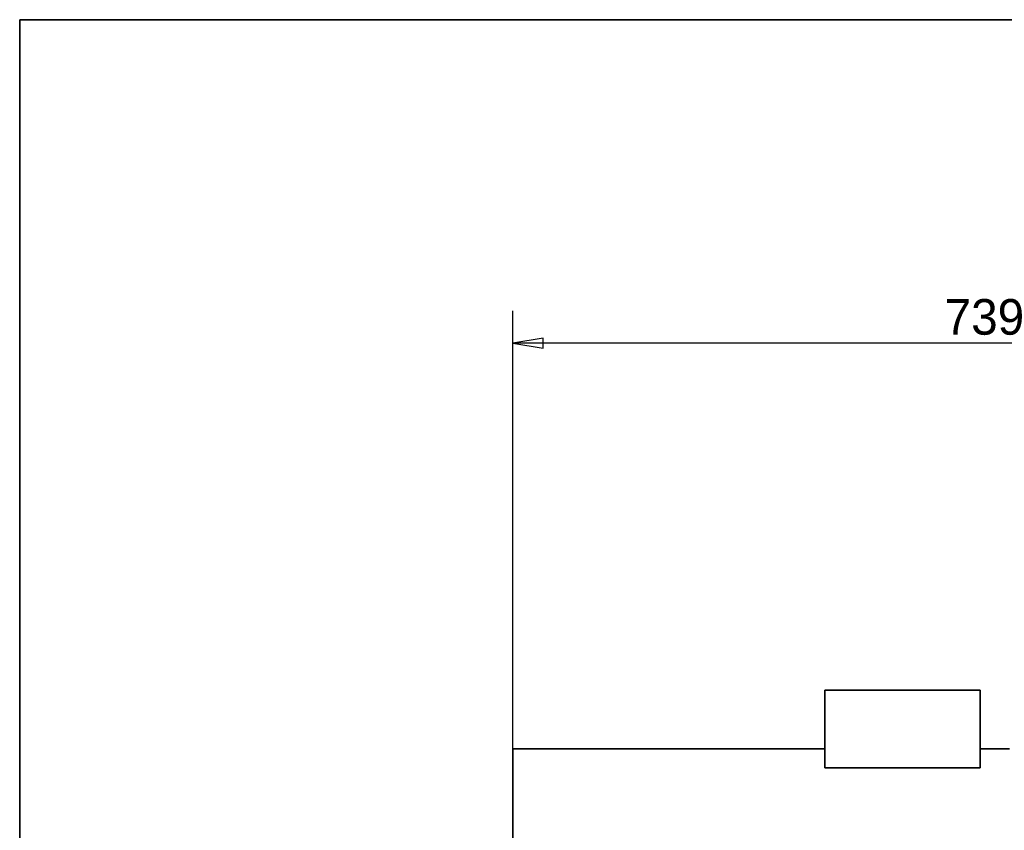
# Model space of a CAD drawing. Header units: millimetres. Extents: x 132 to 3320, y 40 to 2336.
# Tile 5 of 38: x 200 to 974, y 1699 to 2336. Entities that reach past the tile are written whole.
import ezdxf

# ---------------------------------------------------------------- set-up
doc = ezdxf.new("R2010")
doc.units = ezdxf.units.MM
doc.header["$LTSCALE"] = 8
for name, color, linetype, lineweight, true_color in [('Krawędzie widoczne(ISO)', 7, 'Continuous', 35, 0x262659), ('Szkic(ISO)', 7, 'Continuous', 35, 0x262659), ('Wymiary(ISO)', 7, 'Continuous', 25, 0x262659)]:
    doc.layers.add(name, color=color, linetype=linetype, lineweight=lineweight, true_color=true_color)
doc.styles.add('STANDARDDużyTekst', font='txt')
doc.dimstyles.new('X.XXX mała tolerancja', dxfattribs={"dimscale": 8, "dimtxt": 3.5, "dimasz": 3, "dimexe": 3.175, "dimexo": 0, "dimgap": 0.762, "dimtad": 1, "dimtoh": 1, "dimdec": 1, "dimrnd": 1e-08, "dimtxsty": 'STANDARDDużyTekst', "dimblk": 'Filled-2', "dimcen": 0.09, "dimdle": 10, "dimclrd": 256, "dimclre": 256, "dimclrt": 7, "dimadec": 1, "dimazin": 2, "dimtfac": 0.714286, "dimtdec": 3, "dimtmove": 0, "dimatfit": 3, "dimfxl": 1, "dimtolj": 1, "dimlwd": 25, "dimlwe": 25, "dimarcsym": 0})

# ---------------------------------------------------------------- blocks, each defined once
blk = doc.blocks.new('Ramki Ramka A3')
at = {"layer": 'Szkic(ISO)'}
for p, q in [((25, 291.999), (415, 291.999)), ((25, 4.999), (25, 291.999)), ((25, 4.999), (25, 291.999))]:
    blk.add_line(p, q, dxfattribs=at)
blk = doc.blocks.new('Filled-2')
at = {"color": 0}
for p, q in [((0, 0), (-1, 0.167)), ((-1, 0.167), (-1, -0.167)), ((-1, 0), (0, 0)), ((-1, -0.167), (0, 0))]:
    blk.add_line(p, q, dxfattribs=at)
at = {"color": 0, "flags": 128}
blk.add_lwpolyline([(-1, -0.167), (0, 0), (-1, 0.167), (-1, -0.167)], dxfattribs=at)
at = {"color": 0}
blk.add_solid([(-1, -0.167), (0, 0), (-1, 0.167), (-1, -0.167)], dxfattribs=at)
blk = doc.blocks.new('*D20')
at = {"layer": 'Defpoints', "color": 0, "linetype": 'Continuous', "transparency": 16777216}
for p in [(587.58, 2081.64), (1326.08, 1953.64), (587.58, 1762.64)]:
    blk.add_point(p, dxfattribs=at)
at = {"layer": 'Wymiary(ISO)', "color": 179, "linetype": 'Continuous', "lineweight": 25, "true_color": 0x262658, "transparency": 16777216}
for p, q in [((587.58, 1762.64), (587.58, 2107.04)), ((1326.08, 1953.64), (1326.08, 2107.04)), ((1302.08, 2081.64), (611.58, 2081.64))]:
    blk.add_line(p, q, dxfattribs=at)
at = {"layer": 'Wymiary(ISO)', "color": 179, "linetype": 'Continuous', "lineweight": 25, "true_color": 0x262658, "transparency": 16777216, "xscale": 24, "yscale": 24, "zscale": 24, "rotation": 180}
blk.add_blockref('Filled-2', (587.58, 2081.64), dxfattribs=at)
at = {"layer": 'Wymiary(ISO)', "color": 179, "linetype": 'Continuous', "lineweight": 25, "true_color": 0x262658, "transparency": 16777216, "xscale": 24, "yscale": 24, "zscale": 24}
blk.add_blockref('Filled-2', (1326.08, 2081.64), dxfattribs=at)
at = {"layer": 'Wymiary(ISO)', "color": 1, "linetype": 'Continuous', "lineweight": 25, "transparency": 16777216, "insert": (927.22, 2116.32), "char_height": 28, "attachment_point": 1, "style": 'STANDARDDużyTekst'}
blk.add_mtext('\\A1;739', dxfattribs=at)

msp = doc.modelspace()

# ---------------------------------------------------------------- linework, layer by layer
at = {"layer": 'Krawędzie widoczne(ISO)'}
for p, q in [((833.085, 1808.948), (955.085, 1808.948)), ((833.085, 1808.948), (833.085, 1747.823)), ((955.085, 1808.948), (955.085, 1747.823)), ((587.585, 1762.637), (587.585, 1496.637)), ((587.585, 1762.637), (833.085, 1762.637)), ((955.085, 1762.637), (978.085, 1762.637)), ((955.085, 1747.823), (833.085, 1747.823))]:
    msp.add_line(p, q, dxfattribs=at)

# ---------------------------------------------------------------- block references
at = {"xscale": 8, "yscale": 8, "zscale": 8}
msp.add_blockref('Ramki Ramka A3', (0, 0), dxfattribs=at)

# ---------------------------------------------------------------- dimensions: what is measured, and where the dimension line sits
at = {"layer": 'Wymiary(ISO)', "color": 179, "linetype": 'Continuous', "lineweight": 25, "true_color": 0x262658}
dim = msp.add_linear_dim(base=(587.584961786, 2081.637401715), p1=(1326.084961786, 1953.637386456), p2=(587.584961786, 1762.637392), angle=180, dimstyle='X.XXX mała tolerancja', override={"dimgap": 0.762, "dimtoh": 0, "dimdec": 0, "dimclrt": 1, "dimtol": 0, "dimlim": 0, "dimtp": 0, "dimtm": 0, "dimtdec": 3, "dimtofl": 0, "dimatfit": 1}, dxfattribs=at)
dim.commit()
dim.dimension.update_dxf_attribs({"geometry": '*D20', "text_midpoint": (956.754961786, 2081.637401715), "dimtype": 160})

doc.saveas('drawing.dxf')
